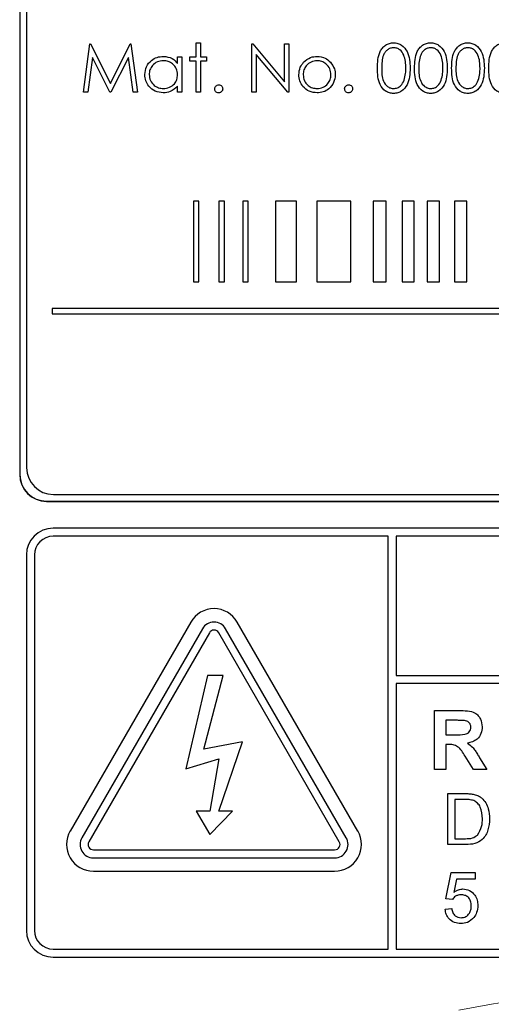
# Model space of a CAD drawing. Header units: millimetres. Extents: x 5 to 418, y 2 to 292.
# Tile 20 of 69: x 107.71 to 110.65, y 170.77 to 176.89. Entities that reach past the tile are written whole.
import ezdxf

# ---------------------------------------------------------------- set-up
doc = ezdxf.new("R2010")
doc.units = ezdxf.units.MM

msp = doc.modelspace()

# ---------------------------------------------------------------- linework, layer by layer
at = {"color": 7, "linetype": 'Continuous', "lineweight": 25}
for p, q in [((107.7138, 180.8142), (107.7138, 174.0642)), ((107.715, 180.8142), (107.715, 174.0642)), ((107.7566, 180.7737), (107.7566, 174.1071)), ((108.1108, 176.4407), (108.1504, 176.7407)), ((108.1504, 176.7407), (108.1542, 176.7407)), ((108.1542, 176.7407), (108.2781, 176.4945)), ((108.2781, 176.4945), (108.4016, 176.7407)), ((108.4016, 176.7407), (108.4055, 176.7407)), ((108.4055, 176.7407), (108.4454, 176.4407)), ((108.8108, 176.7483), (108.8377, 176.7483)), ((108.8108, 176.6599), (108.8108, 176.7483)), ((108.8377, 176.7483), (108.8377, 176.6599)), ((109.1569, 176.4407), (109.1569, 176.7407)), ((109.1569, 176.7407), (109.1626, 176.7407)), ((109.1626, 176.7407), (109.3608, 176.5045)), ((109.3608, 176.5045), (109.3608, 176.7407)), ((109.3608, 176.7407), (109.3877, 176.7407)), ((109.3877, 176.7407), (109.3877, 176.4407)), ((108.1665, 176.657), (108.1379, 176.4407)), ((108.2752, 176.4407), (108.1665, 176.657)), ((108.3896, 176.6565), (108.2813, 176.4407)), ((108.4183, 176.4407), (108.3896, 176.6565)), ((108.6954, 176.6193), (108.6954, 176.6599)), ((108.6954, 176.6599), (108.7223, 176.6599)), ((108.7223, 176.6599), (108.7223, 176.4407)), ((108.7723, 176.6599), (108.8108, 176.6599)), ((108.7723, 176.633), (108.7723, 176.6599)), ((108.8377, 176.6599), (108.8761, 176.6599)), ((108.8761, 176.6599), (108.8761, 176.633)), ((109.1838, 176.6762), (109.1838, 176.4407)), ((109.3815, 176.4407), (109.1838, 176.6762)), ((108.8108, 176.633), (108.7723, 176.633)), ((108.8108, 176.4407), (108.8108, 176.633)), ((108.8761, 176.633), (108.8377, 176.633)), ((108.8377, 176.633), (108.8377, 176.4407)), ((108.6954, 176.4407), (108.6954, 176.4786)), ((108.1379, 176.4407), (108.1108, 176.4407)), ((108.2813, 176.4407), (108.2752, 176.4407)), ((108.4454, 176.4407), (108.4183, 176.4407)), ((108.7223, 176.4407), (108.6954, 176.4407)), ((108.8377, 176.4407), (108.8108, 176.4407)), ((109.1838, 176.4407), (109.1569, 176.4407)), ((109.3877, 176.4407), (109.3815, 176.4407)), ((108.8276, 175.7632), (108.7942, 175.7632)), ((108.7942, 175.7632), (108.7942, 175.2632)), ((108.8276, 175.2632), (108.8276, 175.7632)), ((108.9862, 175.7632), (108.9529, 175.7632)), ((108.9529, 175.7632), (108.9529, 175.2632)), ((108.9862, 175.2632), (108.9862, 175.7632)), ((109.1337, 175.7632), (109.1004, 175.7632)), ((109.1004, 175.7632), (109.1004, 175.2632)), ((109.1337, 175.2632), (109.1337, 175.7632)), ((109.4352, 175.7632), (109.3037, 175.7632)), ((109.3037, 175.7632), (109.3037, 175.2632)), ((109.4352, 175.2632), (109.4352, 175.7632)), ((109.5608, 175.7632), (109.5608, 175.2632)), ((109.7721, 175.7632), (109.5608, 175.7632)), ((109.7721, 175.2632), (109.7721, 175.7632)), ((109.9913, 175.7632), (109.9116, 175.7632)), ((109.9116, 175.7632), (109.9116, 175.2632)), ((109.9913, 175.2632), (109.9913, 175.7632)), ((110.0909, 175.7632), (110.0909, 175.2632)), ((110.1672, 175.7632), (110.0909, 175.7632)), ((110.1672, 175.2632), (110.1672, 175.7632)), ((110.3242, 175.7632), (110.2479, 175.7632)), ((110.2479, 175.7632), (110.2479, 175.2632)), ((110.3242, 175.2632), (110.3242, 175.7632)), ((110.4937, 175.7632), (110.4174, 175.7632)), ((110.4174, 175.7632), (110.4174, 175.2632)), ((110.4937, 175.2632), (110.4937, 175.7632)), ((108.7942, 175.2632), (108.8276, 175.2632)), ((108.9529, 175.2632), (108.9862, 175.2632)), ((109.1004, 175.2632), (109.1337, 175.2632)), ((109.3037, 175.2632), (109.4352, 175.2632)), ((109.5608, 175.2632), (109.7721, 175.2632)), ((109.9116, 175.2632), (109.9913, 175.2632)), ((110.0909, 175.2632), (110.1672, 175.2632)), ((110.2479, 175.2632), (110.3242, 175.2632)), ((110.4174, 175.2632), (110.4937, 175.2632)), ((107.9166, 175.0965), (107.9166, 175.0632)), ((116.1055, 175.0965), (107.9166, 175.0965)), ((107.9166, 175.0632), (116.1055, 175.0632)), ((107.8805, 173.8987), (116.2971, 173.8987)), ((107.8805, 173.8976), (116.2971, 173.8976)), ((107.9233, 173.9404), (116.2566, 173.9404)), ((116.2555, 173.7309), (107.9221, 173.7309)), ((110.0055, 173.6809), (107.9221, 173.6809)), ((110.0055, 171.1142), (110.0055, 173.6809)), ((110.0555, 173.6809), (110.0555, 172.8144)), ((116.2555, 173.6809), (110.0555, 173.6809)), ((107.7555, 173.5642), (107.7555, 171.2309)), ((107.8055, 173.5642), (107.8055, 171.2309)), ((108.7778, 173.1476), (108.0278, 171.8485)), ((108.85, 173.1059), (108.1, 171.8069)), ((109.7443, 171.8069), (108.9943, 173.1059)), ((109.8165, 171.8485), (109.0665, 173.1476)), ((108.8933, 173.0809), (108.1433, 171.7819)), ((109.701, 171.7819), (108.951, 173.0809)), ((108.8805, 172.8142), (108.7469, 172.2344)), ((108.8594, 172.3569), (108.9797, 172.8142)), ((108.9797, 172.8142), (108.8805, 172.8142)), ((110.0555, 172.8144), (116.3721, 172.8144)), ((116.3721, 172.7644), (110.0555, 172.7644)), ((110.0555, 172.7644), (110.0555, 171.1142)), ((110.2931, 172.2309), (110.2931, 172.5976)), ((110.2931, 172.5976), (110.4469, 172.5976)), ((110.4235, 172.5365), (110.3636, 172.5365)), ((110.3636, 172.5365), (110.3636, 172.4472)), ((110.3636, 172.4472), (110.4204, 172.4472)), ((109.0995, 172.4019), (108.8594, 172.3569)), ((108.951, 171.9718), (109.0995, 172.4019)), ((110.3794, 172.386), (110.3636, 172.386)), ((110.3636, 172.386), (110.3636, 172.2309)), ((108.7469, 172.2344), (108.951, 172.2969)), ((108.951, 172.2969), (108.8964, 171.9718)), ((110.535, 172.2309), (110.4829, 172.3141)), ((110.573, 172.3035), (110.6174, 172.2309)), ((110.3636, 172.2309), (110.2931, 172.2309)), ((110.6174, 172.2309), (110.535, 172.2309)), ((110.3753, 172.0809), (110.4836, 172.0809)), ((110.3753, 171.7642), (110.3753, 172.0809)), ((110.42, 172.0444), (110.42, 171.8008)), ((110.4842, 172.0444), (110.42, 172.0444)), ((108.8964, 171.9718), (108.8103, 171.9718)), ((108.8103, 171.9718), (108.8964, 171.8268)), ((108.8964, 171.8268), (109.0371, 171.9718)), ((109.0371, 171.9718), (108.951, 171.9718)), ((110.4887, 171.7642), (110.3753, 171.7642)), ((110.42, 171.8008), (110.4853, 171.8008)), ((108.1721, 171.7319), (109.6721, 171.7319)), ((108.1721, 171.6819), (109.6721, 171.6819)), ((108.1721, 171.5985), (109.6721, 171.5985)), ((110.3631, 171.4273), (110.3956, 171.5897)), ((110.3956, 171.5897), (110.5458, 171.5897)), ((110.5458, 171.5897), (110.5458, 171.5491)), ((110.4288, 171.5491), (110.4127, 171.4671)), ((110.5458, 171.5491), (110.4288, 171.5491)), ((110.4037, 171.4232), (110.3631, 171.4273)), ((110.3591, 171.3623), (110.3997, 171.3664)), ((107.9221, 171.1142), (110.0055, 171.1142)), ((110.0555, 171.1142), (116.2555, 171.1142)), ((107.9221, 171.0642), (116.2555, 171.0642))]:
    msp.add_line(p, q, dxfattribs=at)
at = {"color": 7, "linetype": 'Continuous', "lineweight": 18}
for p, q in [((107.715, 174.0642), (107.7138, 174.0642)), ((107.8805, 173.8987), (107.8805, 173.8976))]:
    msp.add_line(p, q, dxfattribs=at)
at = {"color": 7, "linetype": 'Continuous', "lineweight": 25}
for centre, radius, start, end in [((107.9233, 174.1071), 0.1667, 180, 270), ((107.8805, 174.0642), 0.1667, 180, 270), ((107.8805, 174.0642), 0.1655, 180, 270), ((107.9221, 173.5642), 0.1667, 90, 180), ((107.9221, 173.5642), 0.1167, 90, 180), ((108.9221, 173.0642), 0.1667, 30, 150), ((108.9221, 173.0642), 0.0833, 30, 150), ((108.9221, 173.0642), 0.0333, 30, 150), ((108.1721, 171.7652), 0.1667, 150, 270), ((108.1721, 171.7652), 0.0833, 150, 270), ((109.6721, 171.7652), 0.1667, 270, 30), ((109.6721, 171.7652), 0.0833, 270, 30), ((108.1721, 171.7652), 0.0333, 150, 270), ((109.6721, 171.7652), 0.0333, 270, 30), ((107.9221, 171.2309), 0.1667, 180, 270), ((107.9221, 171.2309), 0.1167, 180, 270)]:
    msp.add_arc(centre, radius, start, end, dxfattribs=at)
at = {"color": 7, "linetype": 'Continuous', "lineweight": 18}
msp.add_arc((112.0888, 162.3976), 8.4971, 78.83718, 101.16282, dxfattribs=at)
at = {"color": 7, "linetype": 'Continuous', "lineweight": 25}
for points, knots in [([(109.9377, 176.5905), (109.9388, 176.6264), (109.9403, 176.6712), (109.9682, 176.7163), (109.9877, 176.7342), (110.0117, 176.7462), (110.0292, 176.7476), (110.038, 176.7483)], [0, 0, 0, 0, 0.498702, 0.624177, 0.749467, 0.874745, 1, 1, 1, 1]), ([(110.0389, 176.7176), (110.032, 176.7169), (110.0182, 176.7155), (110, 176.705), (109.9854, 176.6902), (109.9656, 176.6537), (109.965, 176.6187), (109.9646, 176.5907)], [0, 0, 0, 0, 0.125139, 0.250418, 0.375519, 0.500847, 1, 1, 1, 1]), ([(110.038, 176.7483), (110.0468, 176.7476), (110.0645, 176.7462), (110.0967, 176.7306), (110.1372, 176.6805), (110.1398, 176.6265), (110.1415, 176.5905)], [0, 0, 0, 0, 0.1256, 0.251197, 0.500581, 1, 1, 1, 1]), ([(110.1146, 176.5907), (110.1135, 176.6185), (110.1118, 176.6602), (110.0837, 176.7015), (110.0595, 176.7154), (110.0457, 176.7169), (110.0389, 176.7176)], [0, 0, 0, 0, 0.500072, 0.749021, 0.874598, 1, 1, 1, 1]), ([(110.1684, 176.5905), (110.1696, 176.6264), (110.1711, 176.6712), (110.199, 176.7163), (110.2185, 176.7342), (110.2424, 176.7462), (110.26, 176.7476), (110.2687, 176.7483)], [0, 0, 0, 0, 0.498702, 0.624177, 0.749467, 0.874745, 1, 1, 1, 1]), ([(110.2696, 176.7176), (110.2628, 176.7169), (110.249, 176.7155), (110.2308, 176.705), (110.2162, 176.6902), (110.1964, 176.6537), (110.1958, 176.6187), (110.1954, 176.5907)], [0, 0, 0, 0, 0.125139, 0.250418, 0.375519, 0.500847, 1, 1, 1, 1]), ([(110.2687, 176.7483), (110.2776, 176.7476), (110.2952, 176.7462), (110.3274, 176.7306), (110.368, 176.6805), (110.3706, 176.6265), (110.3723, 176.5905)], [0, 0, 0, 0, 0.1256, 0.251197, 0.500581, 1, 1, 1, 1]), ([(110.3454, 176.5907), (110.3443, 176.6185), (110.3426, 176.6602), (110.3145, 176.7015), (110.2902, 176.7154), (110.2765, 176.7169), (110.2696, 176.7176)], [0, 0, 0, 0, 0.500072, 0.749021, 0.874598, 1, 1, 1, 1]), ([(110.3992, 176.5905), (110.4004, 176.6264), (110.4018, 176.6712), (110.4298, 176.7163), (110.4493, 176.7342), (110.4732, 176.7462), (110.4907, 176.7476), (110.4995, 176.7483)], [0, 0, 0, 0, 0.498702, 0.624177, 0.749467, 0.874745, 1, 1, 1, 1]), ([(110.5004, 176.7176), (110.4935, 176.7169), (110.4798, 176.7155), (110.4615, 176.705), (110.447, 176.6902), (110.4271, 176.6537), (110.4266, 176.6187), (110.4261, 176.5907)], [0, 0, 0, 0, 0.125139, 0.250418, 0.375519, 0.500847, 1, 1, 1, 1]), ([(110.4995, 176.7483), (110.5083, 176.7476), (110.526, 176.7462), (110.5582, 176.7306), (110.5987, 176.6805), (110.6013, 176.6265), (110.6031, 176.5905)], [0, 0, 0, 0, 0.1256, 0.251197, 0.500581, 1, 1, 1, 1]), ([(110.5761, 176.5907), (110.575, 176.6185), (110.5734, 176.6602), (110.5453, 176.7015), (110.521, 176.7154), (110.5073, 176.7169), (110.5004, 176.7176)], [0, 0, 0, 0, 0.500072, 0.749021, 0.874598, 1, 1, 1, 1]), ([(110.63, 176.5905), (110.6311, 176.6264), (110.6326, 176.6712), (110.6606, 176.7163), (110.68, 176.7342), (110.704, 176.7462), (110.7215, 176.7476), (110.7303, 176.7483)], [0, 0, 0, 0, 0.498702, 0.624177, 0.749467, 0.874745, 1, 1, 1, 1]), ([(108.4915, 176.5509), (108.4936, 176.5677), (108.4978, 176.6013), (108.5295, 176.6379), (108.567, 176.6603), (108.5935, 176.6626), (108.6067, 176.6637)], [0, 0, 0, 0, 0.279413, 0.559191, 0.779548, 1, 1, 1, 1]), ([(108.607, 176.6368), (108.5942, 176.6353), (108.5685, 176.6323), (108.5393, 176.6095), (108.5217, 176.5808), (108.5195, 176.5606), (108.5184, 176.5506)], [0, 0, 0, 0, 0.279767, 0.559291, 0.779719, 1, 1, 1, 1]), ([(108.6067, 176.6637), (108.6265, 176.6615), (108.6618, 176.6575), (108.6851, 176.631), (108.6954, 176.6193)], [0, 0, 0, 0, 0.5590621, 1, 1, 1, 1]), ([(108.6954, 176.5498), (108.6939, 176.5628), (108.6911, 176.5888), (108.6668, 176.6174), (108.6376, 176.6344), (108.6172, 176.636), (108.607, 176.6368)], [0, 0, 0, 0, 0.27966, 0.55921, 0.779487, 1, 1, 1, 1]), ([(109.5627, 176.6368), (109.5499, 176.6352), (109.5242, 176.6321), (109.4962, 176.6082), (109.4787, 176.5797), (109.477, 176.5596), (109.4761, 176.5495)], [0, 0, 0, 0, 0.2794842, 0.5592561, 0.7795472, 1, 1, 1, 1]), ([(109.4793, 176.6274), (109.4928, 176.6392), (109.517, 176.6602), (109.5488, 176.6627), (109.5628, 176.6637)], [0, 0, 0, 0, 0.55888, 1, 1, 1, 1]), ([(109.6492, 176.5495), (109.6477, 176.5623), (109.6448, 176.588), (109.6211, 176.6162), (109.5929, 176.634), (109.5727, 176.6359), (109.5627, 176.6368)], [0, 0, 0, 0, 0.279586, 0.559398, 0.779653, 1, 1, 1, 1]), ([(109.5628, 176.6637), (109.5806, 176.6619), (109.6124, 176.6586), (109.6358, 176.6371), (109.6461, 176.6276)], [0, 0, 0, 0, 0.559182, 1, 1, 1, 1]), ([(109.4492, 176.5497), (109.4508, 176.5658), (109.4536, 176.5947), (109.4714, 176.6174), (109.4793, 176.6274)], [0, 0, 0, 0, 0.559285, 1, 1, 1, 1]), ([(109.6461, 176.6276), (109.6558, 176.6146), (109.6731, 176.5912), (109.6752, 176.5624), (109.6761, 176.5497)], [0, 0, 0, 0, 0.559216, 1, 1, 1, 1]), ([(110.038, 176.433), (110.0292, 176.4337), (110.0117, 176.4351), (109.9799, 176.4508), (109.9404, 176.5012), (109.9388, 176.5548), (109.9377, 176.5905)], [0, 0, 0, 0, 0.125551, 0.25109, 0.50025, 1, 1, 1, 1]), ([(109.9646, 176.5907), (109.9648, 176.5626), (109.9651, 176.5206), (109.994, 176.4797), (110.0183, 176.4659), (110.032, 176.4645), (110.0389, 176.4637)], [0, 0, 0, 0, 0.500291, 0.749086, 0.874606, 1, 1, 1, 1]), ([(110.1415, 176.5905), (110.1398, 176.5545), (110.1373, 176.5005), (110.0966, 176.4508), (110.0644, 176.4351), (110.0468, 176.4337), (110.038, 176.433)], [0, 0, 0, 0, 0.499407, 0.748743, 0.874372, 1, 1, 1, 1]), ([(110.1032, 176.5152), (110.1071, 176.5291), (110.1139, 176.5538), (110.1144, 176.5794), (110.1146, 176.5907)], [0, 0, 0, 0, 0.559599, 1, 1, 1, 1]), ([(110.2687, 176.433), (110.26, 176.4337), (110.2425, 176.4351), (110.2106, 176.4508), (110.1712, 176.5012), (110.1696, 176.5548), (110.1684, 176.5905)], [0, 0, 0, 0, 0.125551, 0.25109, 0.50025, 1, 1, 1, 1]), ([(110.1954, 176.5907), (110.1956, 176.5626), (110.1959, 176.5206), (110.2247, 176.4797), (110.2491, 176.4659), (110.2628, 176.4645), (110.2696, 176.4637)], [0, 0, 0, 0, 0.500291, 0.749086, 0.874606, 1, 1, 1, 1]), ([(110.3723, 176.5905), (110.3706, 176.5545), (110.3681, 176.5005), (110.3273, 176.4508), (110.2952, 176.4351), (110.2776, 176.4337), (110.2687, 176.433)], [0, 0, 0, 0, 0.499407, 0.748743, 0.874372, 1, 1, 1, 1]), ([(110.334, 176.5152), (110.3378, 176.5291), (110.3447, 176.5538), (110.3452, 176.5794), (110.3454, 176.5907)], [0, 0, 0, 0, 0.559599, 1, 1, 1, 1]), ([(110.4995, 176.433), (110.4908, 176.4337), (110.4733, 176.4351), (110.4414, 176.4508), (110.402, 176.5012), (110.4003, 176.5548), (110.3992, 176.5905)], [0, 0, 0, 0, 0.125551, 0.25109, 0.50025, 1, 1, 1, 1]), ([(110.4261, 176.5907), (110.4264, 176.5626), (110.4267, 176.5206), (110.4555, 176.4797), (110.4798, 176.4659), (110.4936, 176.4645), (110.5004, 176.4637)], [0, 0, 0, 0, 0.500291, 0.749086, 0.874606, 1, 1, 1, 1]), ([(110.6031, 176.5905), (110.6014, 176.5545), (110.5989, 176.5005), (110.5581, 176.4508), (110.526, 176.4351), (110.5083, 176.4337), (110.4995, 176.433)], [0, 0, 0, 0, 0.499407, 0.748743, 0.874372, 1, 1, 1, 1]), ([(110.5648, 176.5152), (110.5686, 176.5291), (110.5754, 176.5538), (110.5759, 176.5794), (110.5761, 176.5907)], [0, 0, 0, 0, 0.559599, 1, 1, 1, 1]), ([(110.7303, 176.433), (110.7215, 176.4337), (110.704, 176.4351), (110.6722, 176.4508), (110.6328, 176.5012), (110.6311, 176.5548), (110.63, 176.5905)], [0, 0, 0, 0, 0.125551, 0.25109, 0.50025, 1, 1, 1, 1]), ([(108.6058, 176.4368), (108.589, 176.4388), (108.5553, 176.4427), (108.518, 176.4737), (108.4949, 176.5111), (108.4927, 176.5376), (108.4915, 176.5509)], [0, 0, 0, 0, 0.279573, 0.559333, 0.779589, 1, 1, 1, 1]), ([(108.5184, 176.5506), (108.5203, 176.5378), (108.5239, 176.5122), (108.5475, 176.4836), (108.5765, 176.4667), (108.5967, 176.4647), (108.6068, 176.4637)], [0, 0, 0, 0, 0.2794286, 0.5591463, 0.7795701, 1, 1, 1, 1]), ([(108.6068, 176.4637), (108.6196, 176.4653), (108.6453, 176.4684), (108.6753, 176.4904), (108.6927, 176.5194), (108.6945, 176.5397), (108.6954, 176.5498)], [0, 0, 0, 0, 0.279822, 0.559387, 0.779603, 1, 1, 1, 1]), ([(109.5628, 176.4368), (109.546, 176.4385), (109.5124, 176.4419), (109.4755, 176.473), (109.4528, 176.5102), (109.4504, 176.5365), (109.4492, 176.5497)], [0, 0, 0, 0, 0.279776, 0.559179, 0.779592, 1, 1, 1, 1]), ([(109.4761, 176.5495), (109.4777, 176.5368), (109.4809, 176.5115), (109.5038, 176.4827), (109.5328, 176.4664), (109.5527, 176.4646), (109.5627, 176.4637)], [0, 0, 0, 0, 0.279618, 0.559167, 0.779512, 1, 1, 1, 1]), ([(109.5627, 176.4637), (109.5754, 176.4652), (109.6008, 176.4681), (109.6295, 176.4909), (109.6463, 176.5196), (109.6482, 176.5395), (109.6492, 176.5495)], [0, 0, 0, 0, 0.279745, 0.559113, 0.779606, 1, 1, 1, 1]), ([(109.6761, 176.5497), (109.6741, 176.533), (109.67, 176.4996), (109.6397, 176.4622), (109.6022, 176.4398), (109.5759, 176.4378), (109.5628, 176.4368)], [0, 0, 0, 0, 0.2795212, 0.5593812, 0.7795068, 1, 1, 1, 1]), ([(110.0389, 176.4637), (110.0471, 176.4648), (110.0635, 176.4668), (110.0888, 176.4839), (110.0978, 176.5034), (110.1032, 176.5152)], [0, 0, 0, 0, 0.280257, 0.560781, 1, 1, 1, 1]), ([(110.2696, 176.4637), (110.2778, 176.4648), (110.2942, 176.4668), (110.3196, 176.4839), (110.3285, 176.5034), (110.334, 176.5152)], [0, 0, 0, 0, 0.280257, 0.560781, 1, 1, 1, 1]), ([(110.5004, 176.4637), (110.5086, 176.4648), (110.525, 176.4668), (110.5503, 176.4839), (110.5593, 176.5034), (110.5648, 176.5152)], [0, 0, 0, 0, 0.280257, 0.560781, 1, 1, 1, 1]), ([(108.6954, 176.4786), (108.6812, 176.4651), (108.6557, 176.4409), (108.6211, 176.4381), (108.6058, 176.4368)], [0, 0, 0, 0, 0.558763, 1, 1, 1, 1]), ([(108.9261, 176.4618), (108.9266, 176.4655), (108.9275, 176.4729), (108.9342, 176.481), (108.9424, 176.486), (108.9482, 176.4866), (108.9511, 176.4868)], [0, 0, 0, 0, 0.279576, 0.559284, 0.779552, 1, 1, 1, 1]), ([(108.9511, 176.4368), (108.9475, 176.4373), (108.9401, 176.4382), (108.932, 176.445), (108.9269, 176.4531), (108.9264, 176.4589), (108.9261, 176.4618)], [0, 0, 0, 0, 0.279581, 0.559143, 0.779575, 1, 1, 1, 1]), ([(108.9511, 176.4868), (108.9548, 176.4864), (108.9622, 176.4855), (108.9703, 176.4787), (108.9754, 176.4705), (108.9759, 176.4647), (108.9761, 176.4618)], [0, 0, 0, 0, 0.279602, 0.559212, 0.779475, 1, 1, 1, 1]), ([(108.9761, 176.4618), (108.9757, 176.4581), (108.9748, 176.4507), (108.968, 176.4426), (108.9598, 176.4376), (108.954, 176.4371), (108.9511, 176.4368)], [0, 0, 0, 0, 0.279469, 0.559358, 0.779674, 1, 1, 1, 1]), ([(109.7338, 176.4618), (109.7343, 176.4655), (109.7351, 176.4729), (109.7419, 176.481), (109.7501, 176.486), (109.7559, 176.4866), (109.7588, 176.4868)], [0, 0, 0, 0, 0.279576, 0.559284, 0.779552, 1, 1, 1, 1]), ([(109.7588, 176.4368), (109.7552, 176.4373), (109.7478, 176.4382), (109.7397, 176.445), (109.7346, 176.4531), (109.7341, 176.4589), (109.7338, 176.4618)], [0, 0, 0, 0, 0.279581, 0.559143, 0.779575, 1, 1, 1, 1]), ([(109.7588, 176.4868), (109.7625, 176.4864), (109.7699, 176.4855), (109.778, 176.4787), (109.7831, 176.4705), (109.7836, 176.4647), (109.7838, 176.4618)], [0, 0, 0, 0, 0.279602, 0.559212, 0.779475, 1, 1, 1, 1]), ([(109.7838, 176.4618), (109.7834, 176.4581), (109.7825, 176.4507), (109.7757, 176.4426), (109.7675, 176.4376), (109.7617, 176.4371), (109.7588, 176.4368)], [0, 0, 0, 0, 0.2794691, 0.5593578, 0.7796739, 1, 1, 1, 1]), ([(110.4469, 172.5976), (110.4636, 172.5973), (110.4968, 172.5968), (110.5392, 172.588), (110.5651, 172.5661), (110.5842, 172.5381), (110.5872, 172.5128), (110.5892, 172.496)], [0, 0, 0, 0, 0.251138, 0.500538, 0.625743, 0.751054, 1, 1, 1, 1]), ([(110.4796, 172.5353), (110.4691, 172.5357), (110.4504, 172.5365), (110.4317, 172.5365), (110.4235, 172.5365)], [0, 0, 0, 0, 0.559921, 1, 1, 1, 1]), ([(110.4204, 172.4472), (110.4411, 172.4465), (110.4671, 172.4456), (110.4973, 172.4536), (110.5098, 172.4633), (110.5177, 172.4772), (110.5184, 172.4876), (110.5187, 172.4928)], [0, 0, 0, 0, 0.500908, 0.625718, 0.750365, 0.875021, 1, 1, 1, 1]), ([(110.5187, 172.4928), (110.5182, 172.4987), (110.5172, 172.5107), (110.5038, 172.5288), (110.4888, 172.5328), (110.4796, 172.5353)], [0, 0, 0, 0, 0.281084, 0.561281, 1, 1, 1, 1]), ([(110.5892, 172.496), (110.588, 172.4818), (110.5856, 172.4536), (110.5617, 172.4201), (110.5299, 172.4017), (110.5081, 172.3973), (110.4973, 172.3952)], [0, 0, 0, 0, 0.279943, 0.558974, 0.779184, 1, 1, 1, 1]), ([(110.4829, 172.3141), (110.4696, 172.3364), (110.4513, 172.3673), (110.4091, 172.3864), (110.3893, 172.3862), (110.3794, 172.386)], [0, 0, 0, 0, 0.560986, 0.779305, 1, 1, 1, 1]), ([(110.4973, 172.3952), (110.5084, 172.3872), (110.5269, 172.3741), (110.5457, 172.3488), (110.5598, 172.3265), (110.5686, 172.3112), (110.573, 172.3035)], [0, 0, 0, 0, 0.339561, 0.559573, 0.779778, 1, 1, 1, 1]), ([(110.4836, 172.0809), (110.4941, 172.0809), (110.5129, 172.0808), (110.5314, 172.0777), (110.5396, 172.0763)], [0, 0, 0, 0, 0.560174, 1, 1, 1, 1]), ([(110.5396, 172.0763), (110.5489, 172.0737), (110.5657, 172.0689), (110.5795, 172.0583), (110.5856, 172.0537)], [0, 0, 0, 0, 0.559847, 1, 1, 1, 1]), ([(110.5856, 172.0537), (110.5949, 172.0441), (110.6136, 172.0248), (110.6316, 171.9796), (110.6338, 171.9453), (110.6352, 171.9243)], [0, 0, 0, 0, 0.279769, 0.559929, 1, 1, 1, 1]), ([(110.5365, 172.0378), (110.5269, 172.0402), (110.5097, 172.0444), (110.492, 172.0444), (110.4842, 172.0444)], [0, 0, 0, 0, 0.559255, 1, 1, 1, 1]), ([(110.5905, 171.925), (110.5891, 171.9501), (110.5871, 171.9851), (110.5618, 172.023), (110.5449, 172.0329), (110.5365, 172.0378)], [0, 0, 0, 0, 0.55915, 0.78004, 1, 1, 1, 1]), ([(110.6352, 171.9243), (110.6336, 171.9012), (110.6304, 171.8551), (110.5981, 171.7955), (110.5434, 171.7665), (110.507, 171.765), (110.4887, 171.7642)], [0, 0, 0, 0, 0.28084, 0.559952, 0.779068, 1, 1, 1, 1]), ([(110.56, 171.8232), (110.5706, 171.8407), (110.5896, 171.8722), (110.5902, 171.9088), (110.5905, 171.925)], [0, 0, 0, 0, 0.5574522, 1, 1, 1, 1]), ([(110.4853, 171.8008), (110.5006, 171.8008), (110.528, 171.8008), (110.5503, 171.8164), (110.56, 171.8232)], [0, 0, 0, 0, 0.561861, 1, 1, 1, 1]), ([(110.4579, 171.4516), (110.4519, 171.4513), (110.44, 171.4507), (110.4197, 171.4424), (110.4098, 171.4305), (110.4037, 171.4232)], [0, 0, 0, 0, 0.2809249, 0.5611607, 1, 1, 1, 1]), ([(110.4127, 171.4671), (110.4223, 171.4737), (110.4395, 171.4854), (110.4601, 171.4873), (110.4691, 171.4882)], [0, 0, 0, 0, 0.559939, 1, 1, 1, 1]), ([(110.5215, 171.3833), (110.5208, 171.3932), (110.5196, 171.413), (110.5046, 171.4378), (110.4813, 171.4503), (110.4657, 171.4512), (110.4579, 171.4516)], [0, 0, 0, 0, 0.280653, 0.559595, 0.77929, 1, 1, 1, 1]), ([(110.4691, 171.4882), (110.4836, 171.4863), (110.5127, 171.4825), (110.5433, 171.4536), (110.5599, 171.4198), (110.5613, 171.3971), (110.5621, 171.3857)], [0, 0, 0, 0, 0.2791704, 0.5587975, 0.7791691, 1, 1, 1, 1]), ([(110.4577, 171.3095), (110.4681, 171.3106), (110.4889, 171.3128), (110.5103, 171.3343), (110.5202, 171.359), (110.521, 171.3752), (110.5215, 171.3833)], [0, 0, 0, 0, 0.279539, 0.558252, 0.778884, 1, 1, 1, 1]), ([(110.5621, 171.3857), (110.561, 171.3706), (110.559, 171.3438), (110.5443, 171.3213), (110.5378, 171.3115)], [0, 0, 0, 0, 0.559726, 1, 1, 1, 1]), ([(110.4575, 171.273), (110.4436, 171.2742), (110.416, 171.2764), (110.3835, 171.2997), (110.3643, 171.3301), (110.3608, 171.3516), (110.3591, 171.3623)], [0, 0, 0, 0, 0.28007, 0.559249, 0.779432, 1, 1, 1, 1]), ([(110.3997, 171.3664), (110.4014, 171.3581), (110.4047, 171.3417), (110.4184, 171.3216), (110.4379, 171.3109), (110.4511, 171.31), (110.4577, 171.3095)], [0, 0, 0, 0, 0.280714, 0.559926, 0.779622, 1, 1, 1, 1]), ([(110.5378, 171.3115), (110.5253, 171.2989), (110.5027, 171.2765), (110.4713, 171.2741), (110.4575, 171.273)], [0, 0, 0, 0, 0.558485, 1, 1, 1, 1])]:
    msp.add_open_spline(points, degree=3, knots=knots, dxfattribs=at)

doc.saveas('drawing.dxf')
